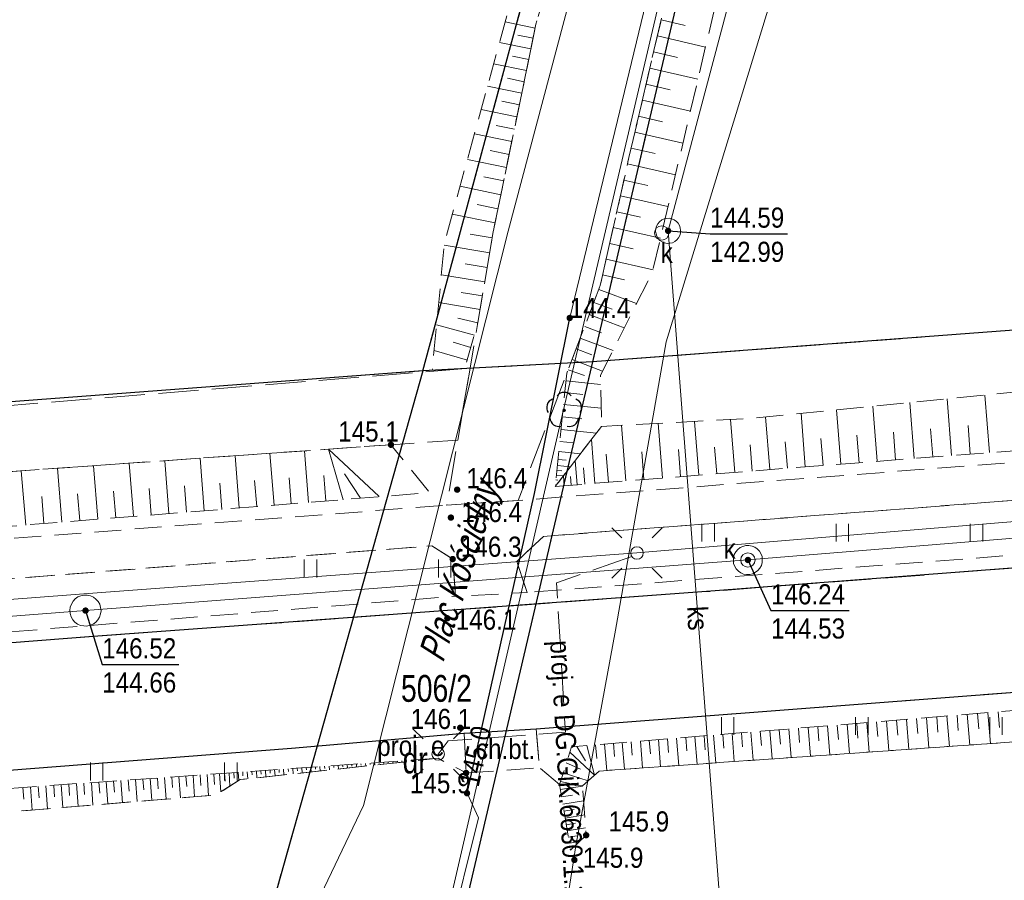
# Model space of a CAD drawing. Header units: metres. Extents: x 5548743 to 5556416, y 5707500 to 5714000.
# Tile 140 of 203: x 5554505 to 5554560, y 5710258 to 5710306. Entities that reach past the tile are written whole.
import ezdxf
from ezdxf.enums import TextEntityAlignment as Align

# ---------------------------------------------------------------- set-up
doc = ezdxf.new("R2010")
doc.units = ezdxf.units.M
doc.header["$MEASUREMENT"] = 0
for name, pattern in [('1.5_0.75', [2.25, 1.5, -0.75]), ('2.25_0.75', [3, 2.25, -0.75]), ('219-1000', [0])]:
    doc.linetypes.add(name, pattern=pattern)
doc.layers.get('0').update_dxf_attribs({"color": 2, "linetype": 'CONTINUOUS', "lineweight": 5})
for name, color, linetype in [('000 Inne (niezydentyfikowane)', 7, 'CONTINUOUS'), ('210-oznaczenie konturu użytku gruntowego', 7, 'CONTINUOUS'), ('211-numer działki ewidencyjnej', 7, 'CONTINUOUS'), ('217-kontur klasyfikacyjny', 7, 'CONTINUOUS'), ('218-kontur użytku gruntowego', 7, 'CONTINUOUS'), ('219-działka ewidencyjna', 7, 'CONTINUOUS'), ('994-Nazwa ulicy', 7, 'CONTINUOUS'), ('chodnik', 7, 'CONTINUOUS'), ('chodnik-Atr17', 7, 'CONTINUOUS'), ('drzewo liściaste', 7, 'CONTINUOUS'), ('jezdnia', 7, 'CONTINUOUS'), ('krawężnik', 7, 'CONTINUOUS'), ('latarnia', 7, 'CONTINUOUS'), ('latarnia - ob. projektowany', 7, 'CONTINUOUS'), ('latarnia - ob. projektowany-Atr17', 7, 'CONTINUOUS'), ('obudowa ochronna przewodu', 7, 'CONTINUOUS'), ('pikieta naturalna', 7, 'CONTINUOUS'), ('pikieta naturalna-Atr2', 7, 'CONTINUOUS'), ('przewód elektroenergetyczny podziemny', 7, 'CONTINUOUS'), ('przewód elektroenergetyczny podziemny - ob. projektowany', 7, 'CONTINUOUS'), ('przewód elektroenergetyczny podziemny - ob. projektowany-Atr1', 7, 'CONTINUOUS'), ('przewód kanalizacyjny', 7, 'CONTINUOUS'), ('przewód kanalizacyjny-Atr1', 7, 'CONTINUOUS'), ('przewód telekomunikacyjny podziemny', 7, 'CONTINUOUS'), ('przewód wodociągowy', 7, 'CONTINUOUS'), ('rzedna', 7, 'CONTINUOUS'), ('rzedna-Atr2', 7, 'CONTINUOUS'), ('rzedna-Atr3', 7, 'CONTINUOUS'), ('skarpa nieumocniona', 7, 'CONTINUOUS'), ('studnia kanalizacyjna', 7, 'CONTINUOUS'), ('słup przewodów napowietrznych', 7, 'CONTINUOUS'), ('trawnik', 7, 'CONTINUOUS'), ('właz do komory lub kanału - okrągły', 7, 'CONTINUOUS'), ('właz do komory lub kanału - okrągły-Atr17', 7, 'CONTINUOUS')]:
    doc.layers.add(name, color=color, linetype=linetype)
doc.styles.get("Standard").update_dxf_attribs({"font": 'Working1250', "width": 0.75})

# ---------------------------------------------------------------- blocks, each defined once
blk = doc.blocks.new('TU04')
at = {"color": 0, "linetype": 'Continuous', "lineweight": 13}
for p, q in [((0, 0), (0, 1)), ((0.7, 0), (0.7, 1))]:
    blk.add_line(p, q, dxfattribs=at)
blk = doc.blocks.new('PW01')
at = {"linetype": 'Continuous', "lineweight": 13}
h = blk.add_hatch(color=0, dxfattribs=at)
edge = h.paths.add_edge_path()
edge.add_arc((0, 0), 0.18, 0, 360)
blk = doc.blocks.new('OP021')
at = {"linetype": 'Continuous', "lineweight": 13}
h = blk.add_hatch(color=0, dxfattribs=at)
edge = h.paths.add_edge_path()
edge.add_arc((0, 0), 0.1, 0, 360)
at = {"color": 0, "linetype": 'Continuous', "lineweight": -3}
for centre, start, end in [((-0.476, 0.154), 110.388, 213.756), ((0, 0.5), 38.316, 141.684), ((0.476, 0.154), 326.244, 69.612), ((-0.294, -0.404), 182.272, 285.64), ((0.294, -0.404), 254.36, 357.728), ((0.294, -0.404), 254.36, 357.728)]:
    blk.add_arc(centre, 0.5, start, end, dxfattribs=at)
blk = doc.blocks.new('US15')
at = {"color": 0, "linetype": 'Continuous', "lineweight": 13}
blk.add_circle((0, 0), 0.35, dxfattribs=at)
blk = doc.blocks.new('SM01')
at = {"color": 0, "linetype": 'Continuous', "lineweight": 13}
for p, q in [((-0.848, 0.848), (-1.414, 1.414)), ((0.849, 0.848), (1.414, 1.414)), ((-0.848, -0.849), (-1.414, -1.414)), ((0.849, -0.849), (1.414, -1.414))]:
    blk.add_line(p, q, dxfattribs=at)
blk.add_circle((0, 0), 0.35, dxfattribs=at)
blk = doc.blocks.new('US22')
at = {"color": 0, "linetype": 'Continuous', "lineweight": 0}
blk.add_circle((0, 0), 0.4, dxfattribs=at)

msp = doc.modelspace()

# ---------------------------------------------------------------- linework, layer by layer
at = {"layer": '000 Inne (niezydentyfikowane)', "color": 252, "linetype": 'Continuous', "lineweight": 18, "flags": 128}
for points in [[(5554540.94, 5710306.19), (5554542.29, 5710305.87)], [(5554533.9, 5710305.73), (5554532.23, 5710306.08)], [(5554533.78, 5710305.16), (5554532.93, 5710305.33)], [(5554540.73, 5710305.29), (5554543.42, 5710304.66)], [(5554533.66, 5710304.57), (5554531.91, 5710304.93)], [(5554533.54, 5710303.97), (5554532.64, 5710304.16)], [(5554540.52, 5710304.39), (5554541.86, 5710304.08)], [(5554533.41, 5710303.36), (5554531.58, 5710303.73)], [(5554540.31, 5710303.49), (5554543, 5710302.87)], [(5554533.28, 5710302.73), (5554532.35, 5710302.92)], [(5554533.15, 5710302.09), (5554531.24, 5710302.48)], [(5554540.1, 5710302.6), (5554541.44, 5710302.28)], [(5554532.88, 5710300.77), (5554530.88, 5710301.18)], [(5554533.02, 5710301.44), (5554532.04, 5710301.64)], [(5554539.89, 5710301.7), (5554542.58, 5710301.08)], [(5554539.68, 5710300.81), (5554541.02, 5710300.49)], [(5554532.74, 5710300.08), (5554531.72, 5710300.29)], [(5554532.59, 5710299.38), (5554530.51, 5710299.81)], [(5554539.47, 5710299.91), (5554542.15, 5710299.29)], [(5554539.26, 5710299.02), (5554540.6, 5710298.71)], [(5554532.45, 5710298.66), (5554531.38, 5710298.88)], [(5554532.3, 5710297.93), (5554530.11, 5710298.38)], [(5554539.06, 5710298.13), (5554541.74, 5710297.53)], [(5554532.14, 5710297.18), (5554531.03, 5710297.41)], [(5554531.98, 5710296.41), (5554529.7, 5710296.88)], [(5554538.86, 5710297.23), (5554540.19, 5710296.93)], [(5554538.66, 5710296.34), (5554541.32, 5710295.75)], [(5554531.82, 5710295.63), (5554530.66, 5710295.87)], [(5554531.66, 5710294.83), (5554529.27, 5710295.32)], [(5554538.46, 5710295.45), (5554539.79, 5710295.16)], [(5554538.26, 5710294.57), (5554540.9, 5710293.98)], [(5554531.5, 5710294), (5554530.26, 5710294.21)], [(5554531.36, 5710293.16), (5554528.81, 5710293.59)], [(5554538.07, 5710293.69), (5554539.38, 5710293.39)], [(5554531.22, 5710292.34), (5554529.98, 5710292.55)], [(5554537.87, 5710292.81), (5554540.49, 5710292.22)], [(5554531.08, 5710291.54), (5554528.66, 5710291.94)], [(5554537.67, 5710291.93), (5554538.89, 5710291.66)], [(5554530.95, 5710290.75), (5554529.77, 5710290.95)], [(5554537.46, 5710291.12), (5554539.56, 5710290.32)], [(5554530.82, 5710289.99), (5554528.51, 5710290.38)], [(5554537.18, 5710290.39), (5554538.2, 5710290.01)], [(5554536.92, 5710289.71), (5554538.88, 5710288.96)], [(5554530.5, 5710288.55), (5554528.39, 5710289.14)], [(5554530.69, 5710289.24), (5554529.57, 5710289.5)], [(5554536.67, 5710289.04), (5554537.61, 5710288.68)], [(5554530.31, 5710287.87), (5554529.32, 5710288.16)], [(5554536.42, 5710288.4), (5554538.25, 5710287.71)], [(5554530.11, 5710287.17), (5554528.25, 5710287.7)], [(5554536.19, 5710287.79), (5554537.07, 5710287.45)], [(5554535.96, 5710287.19), (5554537.66, 5710286.54)], [(5554535.74, 5710286.62), (5554536.65, 5710286.3)], [(5554535.63, 5710286), (5554537.56, 5710285.8)], [(5554535.56, 5710285.36), (5554536.57, 5710285.25)], [(5554559.29, 5710281.99), (5554559.04, 5710285.21)], [(5554535.49, 5710284.69), (5554537.59, 5710284.48)], [(5554555.08, 5710281.67), (5554554.84, 5710284.79)], [(5554557.17, 5710281.83), (5554556.92, 5710285)], [(5554548.99, 5710281.19), (5554548.76, 5710284.19)], [(5554550.99, 5710281.35), (5554550.75, 5710284.39)], [(5554553.02, 5710281.51), (5554552.78, 5710284.59)], [(5554535.42, 5710284), (5554536.51, 5710283.89)], [(5554541.01, 5710280.57), (5554540.77, 5710283.63)], [(5554543.04, 5710280.73), (5554542.81, 5710283.74)], [(5554545.05, 5710280.88), (5554544.81, 5710283.84)], [(5554547.02, 5710281.04), (5554546.78, 5710283.99)], [(5554535.35, 5710283.28), (5554537.32, 5710283.08)], [(5554538.96, 5710280.41), (5554538.72, 5710283.52)], [(5554554.04, 5710281.59), (5554553.92, 5710283.14)], [(5554556.12, 5710281.75), (5554556, 5710283.32)], [(5554558.22, 5710281.91), (5554558.1, 5710283.51)], [(5554535.28, 5710282.61), (5554536.06, 5710282.53)], [(5554537.24, 5710280.27), (5554537.04, 5710282.73)], [(5554548, 5710281.12), (5554547.88, 5710282.6)], [(5554549.99, 5710281.27), (5554549.87, 5710282.78)], [(5554552, 5710281.43), (5554551.88, 5710282.96)], [(5554519.31, 5710279.05), (5554519.07, 5710281.95)], [(5554521.24, 5710279.21), (5554521.01, 5710282.09)], [(5554523.16, 5710279.36), (5554522.34, 5710282.18)], [(5554525.19, 5710279.53), (5554522.34, 5710282.18)], [(5554535.22, 5710282.06), (5554536.43, 5710281.93)], [(5554537.99, 5710280.33), (5554537.87, 5710281.9)], [(5554539.98, 5710280.49), (5554539.86, 5710282.03)], [(5554542.03, 5710280.65), (5554541.91, 5710282.17)], [(5554544.05, 5710280.81), (5554543.93, 5710282.3)], [(5554546.03, 5710280.96), (5554545.92, 5710282.43)], [(5554511.45, 5710278.43), (5554511.21, 5710281.4)], [(5554513.43, 5710278.58), (5554513.2, 5710281.54)], [(5554515.4, 5710278.74), (5554515.17, 5710281.68)], [(5554517.36, 5710278.9), (5554517.13, 5710281.82)], [(5554535.18, 5710281.61), (5554535.64, 5710281.57)], [(5554536.25, 5710280.2), (5554536.14, 5710281.55)], [(5554505.43, 5710277.94), (5554505.18, 5710280.98)], [(5554507.45, 5710278.11), (5554507.21, 5710281.12)], [(5554509.46, 5710278.27), (5554509.22, 5710281.26)], [(5554524.13, 5710279.44), (5554523.24, 5710280.81)], [(5554535.11, 5710281), (5554535.39, 5710280.97)], [(5554535.14, 5710281.27), (5554535.86, 5710281.19)], [(5554536.67, 5710280.23), (5554536.6, 5710281.14)], [(5554516.38, 5710278.82), (5554516.27, 5710280.28)], [(5554518.34, 5710278.98), (5554518.22, 5710280.43)], [(5554520.27, 5710279.13), (5554520.16, 5710280.58)], [(5554522.2, 5710279.29), (5554522.08, 5710280.72)], [(5554535.06, 5710280.47), (5554535.17, 5710280.46)], [(5554535.09, 5710280.73), (5554535.48, 5710280.69)], [(5554535.52, 5710280.14), (5554535.48, 5710280.69)], [(5554535.91, 5710280.17), (5554535.87, 5710280.66)], [(5554510.46, 5710278.35), (5554510.34, 5710279.84)], [(5554512.44, 5710278.51), (5554512.33, 5710279.99)], [(5554514.42, 5710278.66), (5554514.3, 5710280.14)], [(5554535.03, 5710280.2), (5554535.09, 5710280.19)], [(5554506.44, 5710278.02), (5554506.32, 5710279.54)], [(5554508.45, 5710278.19), (5554508.33, 5710279.69)], [(5554554.65, 5710267.08), (5554554.79, 5710265.4)], [(5554555.21, 5710267.13), (5554555.28, 5710266.29)], [(5554555.77, 5710267.17), (5554555.91, 5710265.48)], [(5554556.34, 5710267.22), (5554556.41, 5710266.37)], [(5554556.91, 5710267.27), (5554557.05, 5710265.56)], [(5554557.48, 5710267.31), (5554557.55, 5710266.46)], [(5554558.05, 5710267.36), (5554558.19, 5710265.64)], [(5554558.63, 5710267.41), (5554558.7, 5710266.54)], [(5554559.2, 5710267.45), (5554559.34, 5710265.72)], [(5554559.78, 5710267.5), (5554559.85, 5710266.63)], [(5554547.54, 5710266.5), (5554547.61, 5710265.7)], [(5554548.08, 5710266.54), (5554548.21, 5710264.94)], [(5554548.61, 5710266.59), (5554548.68, 5710265.78)], [(5554549.15, 5710266.63), (5554549.28, 5710265.02)], [(5554549.69, 5710266.68), (5554549.76, 5710265.87)], [(5554550.24, 5710266.72), (5554550.37, 5710265.09)], [(5554550.78, 5710266.76), (5554550.85, 5710265.95)], [(5554551.33, 5710266.81), (5554551.46, 5710265.17)], [(5554551.88, 5710266.85), (5554551.94, 5710266.03)], [(5554552.43, 5710266.9), (5554552.56, 5710265.25)], [(5554552.98, 5710266.94), (5554553.05, 5710266.12)], [(5554553.53, 5710266.99), (5554553.67, 5710265.33)], [(5554554.09, 5710267.03), (5554554.16, 5710266.2)], [(5554540.79, 5710265.95), (5554540.91, 5710264.43)], [(5554541.29, 5710265.99), (5554541.36, 5710265.23)], [(5554541.8, 5710266.03), (5554541.93, 5710264.5)], [(5554542.32, 5710266.07), (5554542.38, 5710265.31)], [(5554542.83, 5710266.11), (5554542.96, 5710264.57)], [(5554543.35, 5710266.16), (5554543.41, 5710265.38)], [(5554543.86, 5710266.2), (5554543.99, 5710264.65)], [(5554544.38, 5710266.24), (5554544.45, 5710265.46)], [(5554544.91, 5710266.28), (5554545.03, 5710264.72)], [(5554545.43, 5710266.33), (5554545.49, 5710265.54)], [(5554545.95, 5710266.37), (5554546.08, 5710264.79)], [(5554546.48, 5710266.41), (5554546.55, 5710265.62)], [(5554547.01, 5710266.46), (5554547.14, 5710264.87)], [(5554536.22, 5710265.57), (5554536.71, 5710264.76)], [(5554536.78, 5710265.62), (5554537.21, 5710263.95)], [(5554537.28, 5710265.66), (5554537.35, 5710264.89)], [(5554537.78, 5710265.7), (5554537.9, 5710264.22)], [(5554538.27, 5710265.74), (5554538.34, 5710265)], [(5554538.77, 5710265.78), (5554538.9, 5710264.29)], [(5554539.27, 5710265.82), (5554539.33, 5710265.07)], [(5554539.78, 5710265.86), (5554539.9, 5710264.36)], [(5554540.28, 5710265.91), (5554540.34, 5710265.15)], [(5554527.72, 5710264.85), (5554527.72, 5710264.83)], [(5554527.97, 5710264.87), (5554527.97, 5710264.85)], [(5554535.83, 5710265.24), (5554537.21, 5710263.95)], [(5554519.84, 5710264.3), (5554519.86, 5710263.97)], [(5554520.1, 5710264.31), (5554520.11, 5710264.16)], [(5554520.35, 5710264.33), (5554520.37, 5710264.03)], [(5554520.6, 5710264.35), (5554520.61, 5710264.2)], [(5554520.86, 5710264.37), (5554520.88, 5710264.08)], [(5554521.11, 5710264.38), (5554521.12, 5710264.25)], [(5554521.37, 5710264.4), (5554521.38, 5710264.14)], [(5554521.62, 5710264.42), (5554521.63, 5710264.29)], [(5554521.87, 5710264.44), (5554521.89, 5710264.19)], [(5554522.13, 5710264.46), (5554522.14, 5710264.34)], [(5554522.38, 5710264.47), (5554522.4, 5710264.25)], [(5554522.64, 5710264.49), (5554522.64, 5710264.38)], [(5554522.89, 5710264.51), (5554522.91, 5710264.3)], [(5554523.14, 5710264.53), (5554523.15, 5710264.43)], [(5554523.4, 5710264.54), (5554523.41, 5710264.36)], [(5554523.65, 5710264.56), (5554523.66, 5710264.47)], [(5554523.91, 5710264.58), (5554523.92, 5710264.41)], [(5554524.16, 5710264.6), (5554524.17, 5710264.52)], [(5554524.41, 5710264.62), (5554524.43, 5710264.46)], [(5554524.67, 5710264.63), (5554524.67, 5710264.56)], [(5554524.92, 5710264.65), (5554524.93, 5710264.52)], [(5554525.18, 5710264.67), (5554525.18, 5710264.61)], [(5554525.43, 5710264.69), (5554525.44, 5710264.57)], [(5554525.68, 5710264.7), (5554525.69, 5710264.65)], [(5554525.94, 5710264.72), (5554525.95, 5710264.63)], [(5554526.19, 5710264.74), (5554526.2, 5710264.7)], [(5554526.45, 5710264.76), (5554526.45, 5710264.68)], [(5554526.7, 5710264.78), (5554526.7, 5710264.74)], [(5554526.96, 5710264.79), (5554526.96, 5710264.74)], [(5554527.21, 5710264.81), (5554527.21, 5710264.79)], [(5554527.46, 5710264.83), (5554527.47, 5710264.79)], [(5554535.64, 5710264.64), (5554536.43, 5710264.3)], [(5554511.98, 5710263.74), (5554512.02, 5710263.13)], [(5554512.38, 5710263.77), (5554512.47, 5710262.56)], [(5554512.79, 5710263.8), (5554512.83, 5710263.19)], [(5554513.19, 5710263.83), (5554513.27, 5710262.62)], [(5554513.59, 5710263.86), (5554513.63, 5710263.26)], [(5554513.99, 5710263.89), (5554514.07, 5710262.69)], [(5554514.38, 5710263.91), (5554514.43, 5710263.32)], [(5554514.78, 5710263.94), (5554514.86, 5710262.75)], [(5554515.17, 5710263.97), (5554515.21, 5710263.38)], [(5554515.56, 5710264), (5554515.64, 5710262.82)], [(5554515.94, 5710264.02), (5554515.98, 5710263.43)], [(5554516.26, 5710264.04), (5554516.33, 5710263.03)], [(5554516.54, 5710264.06), (5554516.57, 5710263.63)], [(5554516.79, 5710264.08), (5554516.84, 5710263.35)], [(5554517.05, 5710264.1), (5554517.07, 5710263.8)], [(5554517.3, 5710264.12), (5554517.33, 5710263.66)], [(5554517.56, 5710264.14), (5554517.57, 5710263.93)], [(5554517.81, 5710264.15), (5554517.84, 5710263.76)], [(5554518.06, 5710264.17), (5554518.08, 5710263.98)], [(5554518.32, 5710264.19), (5554518.34, 5710263.81)], [(5554518.57, 5710264.21), (5554518.58, 5710264.02)], [(5554518.83, 5710264.22), (5554518.85, 5710263.87)], [(5554519.08, 5710264.24), (5554519.09, 5710264.07)], [(5554519.33, 5710264.26), (5554519.36, 5710263.92)], [(5554519.59, 5710264.28), (5554519.6, 5710264.11)], [(5554535.47, 5710264.09), (5554536.87, 5710263.64)], [(5554505.27, 5710263.27), (5554505.32, 5710262.62)], [(5554505.7, 5710263.3), (5554505.79, 5710262.01)], [(5554506.13, 5710263.33), (5554506.18, 5710262.69)], [(5554506.56, 5710263.36), (5554506.65, 5710262.08)], [(5554506.99, 5710263.39), (5554507.03, 5710262.75)], [(5554507.41, 5710263.42), (5554507.5, 5710262.15)], [(5554507.84, 5710263.45), (5554507.88, 5710262.82)], [(5554508.26, 5710263.48), (5554508.35, 5710262.22)], [(5554508.68, 5710263.51), (5554508.72, 5710262.88)], [(5554509.1, 5710263.54), (5554509.18, 5710262.29)], [(5554509.51, 5710263.57), (5554509.56, 5710262.95)], [(5554509.93, 5710263.6), (5554510.02, 5710262.35)], [(5554510.34, 5710263.63), (5554510.38, 5710263.01)], [(5554510.75, 5710263.66), (5554510.84, 5710262.42)], [(5554511.16, 5710263.69), (5554511.21, 5710263.07)], [(5554511.57, 5710263.72), (5554511.66, 5710262.49)], [(5554535.3, 5710263.16), (5554536.55, 5710263.34)], [(5554535.31, 5710263.6), (5554535.93, 5710263.47)], [(5554535.37, 5710262.74), (5554535.98, 5710262.84)], [(5554535.44, 5710262.34), (5554536.61, 5710262.53)], [(5554535.51, 5710261.94), (5554536.07, 5710262.04)], [(5554535.57, 5710261.56), (5554536.67, 5710261.74)], [(5554535.63, 5710261.19), (5554536.16, 5710261.28)], [(5554535.69, 5710260.84), (5554536.72, 5710261.01)], [(5554535.75, 5710260.49), (5554536.25, 5710260.57)], [(5554535.81, 5710260.15), (5554536.38, 5710260.25)], [(5554535.86, 5710259.82), (5554535.9, 5710259.82)]]:
    msp.add_lwpolyline(points, dxfattribs=at)
at = {"layer": '217-kontur klasyfikacyjny', "color": 3, "linetype": '1.5_0.75', "lineweight": 18, "flags": 128}
for points in [[(5554552.39, 5710352.3), (5554537.11, 5710287.07)], [(5554527.63, 5710286.57), (5554541.97, 5710339.67)], [(5554537.11, 5710287.07), (5554695.51, 5710298.97)], [(5554449.63, 5710280.7), (5554527.63, 5710286.57)]]:
    msp.add_lwpolyline(points, dxfattribs=at)
at = {"layer": '218-kontur użytku gruntowego', "color": 70, "linetype": '1.5_0.75', "lineweight": 18, "flags": 128}
for points in [[(5554552.39, 5710352.3), (5554537.11, 5710287.07)], [(5554537.11, 5710287.07), (5554552.39, 5710352.3)], [(5554541.97, 5710339.67), (5554527.63, 5710286.57)], [(5554527.63, 5710286.57), (5554541.97, 5710339.67)], [(5554537.11, 5710287.07), (5554695.51, 5710298.97)], [(5554695.51, 5710298.97), (5554537.11, 5710287.07)], [(5554527.63, 5710286.57), (5554537.11, 5710287.07)], [(5554537.11, 5710287.07), (5554527.63, 5710286.57)], [(5554536.09, 5710282.71), (5554537.11, 5710287.07)], [(5554537.11, 5710287.07), (5554536.09, 5710282.71)], [(5554449.63, 5710280.7), (5554527.63, 5710286.57)], [(5554527.63, 5710286.57), (5554449.63, 5710280.7)], [(5554527.63, 5710286.57), (5554517.63, 5710251.1)], [(5554517.63, 5710251.1), (5554527.63, 5710286.57)], [(5554529.64, 5710255.14), (5554536.09, 5710282.71)], [(5554536.09, 5710282.71), (5554529.64, 5710255.14)]]:
    msp.add_lwpolyline(points, dxfattribs=at)
at = {"layer": '219-działka ewidencyjna', "color": 94, "linetype": '219-1000', "lineweight": 30, "flags": 128}
for points in [[(5554552.39, 5710352.3), (5554537.11, 5710287.07)], [(5554527.63, 5710286.57), (5554541.97, 5710339.67)], [(5554695.51, 5710298.97), (5554537.11, 5710287.07)], [(5554537.11, 5710287.07), (5554527.63, 5710286.57)], [(5554537.11, 5710287.07), (5554529.64, 5710255.14)], [(5554527.63, 5710286.57), (5554449.63, 5710280.7)], [(5554527.63, 5710286.57), (5554517.63, 5710251.1)]]:
    msp.add_lwpolyline(points, dxfattribs=at)
at = {"layer": 'chodnik', "color": 252, "linetype": '1.5_0.75', "lineweight": 18, "flags": 128}
for points in [[(5554364.11, 5710430.92), (5554363.89, 5710430.87), (5554363.67, 5710430.82), (5554363.46, 5710430.75), (5554363.25, 5710430.68), (5554363.04, 5710430.58), (5554362.84, 5710430.49), (5554362.64, 5710430.37), (5554362.46, 5710430.26), (5554362.27, 5710430.12), (5554361.31, 5710429.48), (5554360.54, 5710428.9), (5554359.75, 5710428.05), (5554358.74, 5710426.66), (5554352.05, 5710411.17), (5554339.54, 5710382.11), (5554326.59, 5710351.06), (5554311.34, 5710314.54), (5554304.07, 5710297.57), (5554302.49, 5710293.51), (5554300.31, 5710285.92), (5554299.66, 5710281.4), (5554299.54, 5710273.15), (5554300.06, 5710273.27), (5554300.66, 5710273.33), (5554305.28, 5710267.38), (5554308.56, 5710264.71), (5554315.57, 5710261.76), (5554315.6, 5710260.56), (5554319.59, 5710260.92), (5554319.39, 5710262.78), (5554320.23, 5710263.89), (5554343.83, 5710265.74), (5554370.89, 5710267.84), (5554378.22, 5710268.05), (5554414.15, 5710268.23), (5554420.26, 5710268.42), (5554467.76, 5710272.06), (5554528.12, 5710276.78), (5554529.29, 5710276.04), (5554529.45, 5710273.96), (5554533.45, 5710274.17), (5554532.87, 5710275.9), (5554534.37, 5710277.31), (5554567.84, 5710279.87), (5554624.61, 5710284.23), (5554665.49, 5710287.36), (5554722.3, 5710291.93), (5554721.99, 5710294.06), (5554692.86, 5710291.62), (5554652.68, 5710288.66), (5554603.96, 5710284.82), (5554555.37, 5710281.04), (5554532.95, 5710279.32), (5554528.95, 5710279.05), (5554490.76, 5710276.14), (5554445.64, 5710272.63), (5554420.03, 5710270.57), (5554405.25, 5710270.1), (5554377.56, 5710270.36), (5554361.34, 5710269.19), (5554333.35, 5710266.59), (5554319.69, 5710265.79), (5554314.93, 5710265.73), (5554311.9, 5710266.23), (5554310.06, 5710266.91), (5554307.75, 5710268.85), (5554305.92, 5710270.67), (5554303.43, 5710273.82), (5554302.27, 5710275.92), (5554301.71, 5710277.33), (5554301.66, 5710279.69), (5554301.76, 5710282.88), (5554302.3, 5710284.46), (5554303.14, 5710288.66), (5554304.04, 5710292.05), (5554305.52, 5710295.46), (5554308.47, 5710302.74), (5554313.84, 5710314.76), (5554318.06, 5710324.52), (5554324.12, 5710337.82), (5554330.55, 5710352.92), (5554344.43, 5710385.68), (5554343.76, 5710385.4), (5554358.3, 5710418.07)], [(5554529.94, 5710266.3), (5554530.04, 5710264.08), (5554534.14, 5710264.37), (5554533.96, 5710266.54)]]:
    msp.add_lwpolyline(points, close=True, dxfattribs=at)
at = {"layer": 'jezdnia', "color": 252, "linetype": '2.25_0.75', "lineweight": 18, "flags": 128}
for points in [[(5554551.3, 5710418.13), (5554549.98, 5710420.22), (5554548.84, 5710422.52), (5554547.82, 5710425.26), (5554542.83, 5710440.47), (5554539.3, 5710451.3), (5554538.98, 5710452.88), (5554538.81, 5710454.33), (5554538.78, 5710455.82), (5554538.83, 5710457.11), (5554539.02, 5710458.29), (5554539.34, 5710459.33), (5554539.66, 5710460.14), (5554541.17, 5710462.9), (5554552.76, 5710479.69), (5554556.79, 5710485.31), (5554558.14, 5710486.87), (5554558.97, 5710487.29), (5554559.37, 5710487.15), (5554565.63, 5710494.72), (5554565.86, 5710495.64), (5554566.47, 5710496.99), (5554567.87, 5710498.31), (5554569.79, 5710499.44), (5554572.85, 5710500.21), (5554575.38, 5710500.73), (5554574.25, 5710505.45), (5554573.34, 5710505.71), (5554570.77, 5710523.5), (5554568.76, 5710534.51), (5554564.19, 5710535.17), (5554565.49, 5710527.79), (5554566.47, 5710521.33), (5554567.26, 5710517.18), (5554567.37, 5710514.62), (5554566.9, 5710511.15), (5554565.93, 5710508.46), (5554564.07, 5710505.16), (5554560.68, 5710499.75), (5554556.37, 5710493.43), (5554541.56, 5710472.31), (5554535.76, 5710463.83), (5554534.96, 5710461.83), (5554534.22, 5710459.49), (5554533.73, 5710456.95), (5554533.79, 5710454.43), (5554534.1, 5710451.79), (5554537.56, 5710440.95), (5554544.82, 5710418.32), (5554547.7, 5710407.21), (5554548.86, 5710400.12), (5554549.03, 5710396.04), (5554549.91, 5710384.1), (5554549.27, 5710364.04), (5554548.47, 5710362.53), (5554546.66, 5710357.04), (5554545.52, 5710347.27), (5554542.56, 5710337.71), (5554542.69, 5710336.23), (5554533.94, 5710305.94), (5554531.54, 5710294.25), (5554530.7, 5710289.26), (5554530.26, 5710286.71), (5554529.57, 5710282.69), (5554528.95, 5710279.05), (5554532.95, 5710279.32), (5554535.67, 5710286.43), (5554537.54, 5710291.34), (5554539.14, 5710298.49), (5554547.63, 5710334.83), (5554552.61, 5710352.25), (5554552.39, 5710352.3), (5554553.82, 5710353.87), (5554554.69, 5710354.84), (5554555.09, 5710360.54), (5554555.26, 5710365.27), (5554555.16, 5710369.61), (5554554.61, 5710373.21), (5554554.51, 5710375.14), (5554553.36, 5710389.04), (5554553.08, 5710390.19), (5554555.58, 5710397.68), (5554555.95, 5710398.1), (5554556.41, 5710398.2), (5554557.28, 5710397.88), (5554557.96, 5710398.35), (5554560.1, 5710406.11), (5554560.9, 5710407.26), (5554556.85, 5710411.07), (5554555.48, 5710412.59), (5554553.88, 5710414.46), (5554552.49, 5710416.32)], [(5554286.87, 5710246.53), (5554310.62, 5710249.39), (5554313.02, 5710249.64), (5554356.51, 5710253.11), (5554398.75, 5710256.18), (5554458.33, 5710260.65), (5554520.28, 5710265.46), (5554529.94, 5710266.3), (5554533.96, 5710266.54), (5554642.18, 5710274.85), (5554752.55, 5710283.55), (5554757.3, 5710284.09), (5554764.62, 5710284.87), (5554772.72, 5710286.02), (5554780.26, 5710287.1), (5554788.19, 5710288.57), (5554794.39, 5710289.76), (5554801.87, 5710291.51), (5554817.73, 5710295.59), (5554822.95, 5710297.38), (5554830.44, 5710299.81), (5554836.13, 5710302.09), (5554844.96, 5710305.26), (5554850.94, 5710307.74), (5554855.73, 5710309.77), (5554864.28, 5710313.78), (5554868.44, 5710315.93), (5554879.13, 5710321.64), (5554893.08, 5710329.84), (5554900.82, 5710334.86), (5554905.94, 5710338.07), (5554932.96, 5710356.3), (5554953.33, 5710370.25), (5554955.04, 5710371.15), (5554957.52, 5710371.74), (5554960.56, 5710371.56), (5554961.95, 5710371.05), (5554963.17, 5710370.34), (5554955.43, 5710383.54), (5554954.57, 5710381.37), (5554953.36, 5710379.34), (5554941.62, 5710370.79), (5554913.34, 5710351.2), (5554889.37, 5710335.59), (5554879.09, 5710329.48), (5554867.79, 5710323.34), (5554856.7, 5710317.87), (5554851.12, 5710315.25), (5554837.39, 5710309.59), (5554822.28, 5710304.4), (5554810.81, 5710300.94), (5554791, 5710295.98), (5554781.3, 5710294.19), (5554760.54, 5710291.41), (5554749.22, 5710290.2), (5554712.72, 5710287.45), (5554626.12, 5710280.54), (5554543.48, 5710274.22), (5554509.19, 5710271.71), (5554421.1, 5710264.86), (5554411.37, 5710264.31), (5554375.97, 5710264.45), (5554315.99, 5710259.97), (5554313.02, 5710260), (5554310.28, 5710260.32), (5554282.8, 5710253.32), (5554276.46, 5710251.4), (5554271.61, 5710250.29), (5554270.32, 5710250.46), (5554268.79, 5710251.53), (5554265.84, 5710257.11), (5554264.79, 5710258.71), (5554260.9, 5710256.6), (5554262.31, 5710254.76), (5554263.87, 5710250.46), (5554263.57, 5710248.09), (5554247.08, 5710242.71), (5554236.32, 5710238.19), (5554229.58, 5710234.81), (5554222.95, 5710231.33), (5554214.84, 5710226.35), (5554205.93, 5710220.52), (5554199.06, 5710215.52), (5554197.52, 5710215.94), (5554193.99, 5710212.54), (5554193.95, 5710211.46), (5554191.56, 5710209.53), (5554185.2, 5710203.91), (5554175.02, 5710194.7), (5554165.59, 5710185.7), (5554154.52, 5710175.6), (5554158.99, 5710171.37), (5554168.86, 5710181), (5554177.03, 5710188.43), (5554184.81, 5710195.02), (5554194.51, 5710202.86), (5554207.91, 5710213.24), (5554217.1, 5710219.5), (5554229.56, 5710226.79), (5554239.49, 5710231.76), (5554249.85, 5710236.13), (5554257.27, 5710238.67), (5554263.03, 5710240.46), (5554271.4, 5710242.87), (5554277.72, 5710244.36), (5554283.77, 5710245.89)], [(5554362.82, 5710280.57), (5554362.86, 5710279.95), (5554363.06, 5710274.96), (5554397.48, 5710276.24), (5554412.73, 5710273.81), (5554428.16, 5710274.58), (5554456.25, 5710276.86), (5554473.8, 5710278.77), (5554525.84, 5710282.43), (5554529.57, 5710282.69), (5554530.26, 5710286.71), (5554474.33, 5710282.19), (5554456.03, 5710280.9), (5554428.41, 5710278.51), (5554413.03, 5710277.95), (5554403.46, 5710283.54), (5554399.61, 5710281.88), (5554396.81, 5710280.95), (5554393.82, 5710280.61), (5554391.76, 5710280.92), (5554390.84, 5710281.26), (5554389.9, 5710281.58), (5554385.26, 5710283.82)]]:
    msp.add_lwpolyline(points, close=True, dxfattribs=at)
at = {"layer": 'krawężnik', "color": 252, "linetype": 'Continuous', "lineweight": 25, "flags": 128}
for points in [[(5554626.12, 5710280.54), (5554543.48, 5710274.22), (5554509.19, 5710271.71), (5554421.1, 5710264.86), (5554411.37, 5710264.31), (5554375.97, 5710264.45), (5554315.99, 5710259.97), (5554313.02, 5710260), (5554310.28, 5710260.32), (5554308.01, 5710261.18), (5554306.18, 5710262.37)], [(5554311.39, 5710174.17), (5554310.27, 5710178.98), (5554308.84, 5710189.67), (5554306.37, 5710209), (5554304.04, 5710231.96), (5554303.66, 5710235.88), (5554303.31, 5710240.6), (5554303.45, 5710242.58), (5554303.99, 5710244.55), (5554305, 5710246.1), (5554306.84, 5710247.72), (5554308.54, 5710248.72), (5554310.62, 5710249.39), (5554313.02, 5710249.64), (5554356.51, 5710253.11), (5554398.75, 5710256.18), (5554458.33, 5710260.65), (5554520.28, 5710265.46), (5554529.94, 5710266.3), (5554533.96, 5710266.54), (5554642.18, 5710274.85)]]:
    msp.add_lwpolyline(points, dxfattribs=at)
at = {"layer": 'obudowa ochronna przewodu', "color": 252, "linetype": 'Continuous', "lineweight": 25, "flags": 128}
msp.add_lwpolyline([(5554530.09, 5710262.95), (5554533.86, 5710279.71), (5554535.83, 5710289.52)], dxfattribs=at)
at = {"layer": 'przewód elektroenergetyczny podziemny', "color": 1, "linetype": 'Continuous', "lineweight": 18, "flags": 128}
for points in [[(5554532.31, 5710173.8), (5554536.8, 5710175.4), (5554531.75, 5710199.63), (5554526.19, 5710224.97), (5554526.96, 5710240.62), (5554529.31, 5710251.05), (5554529.08, 5710254.91), (5554530.73, 5710261.58), (5554530.09, 5710262.95), (5554533.86, 5710279.71), (5554535.83, 5710289.52), (5554547.13, 5710336.31), (5554547.99, 5710336.82), (5554551.82, 5710352.62), (5554552.96, 5710353.83), (5554554.21, 5710357.38)], [(5554313.35, 5710262.26), (5554334.35, 5710263.88), (5554361.81, 5710265.93), (5554376.32, 5710266.97), (5554389.82, 5710266.91), (5554420.01, 5710267.41), (5554449.48, 5710269.64), (5554480.02, 5710271.91), (5554509.66, 5710274.17), (5554539.59, 5710276.38), (5554569.47, 5710278.87), (5554599.19, 5710281.19), (5554629.39, 5710283.42), (5554659.21, 5710285.82), (5554689.14, 5710288.14), (5554718.89, 5710290.33), (5554748.45, 5710292.77), (5554772.45, 5710295.52), (5554796.03, 5710299.68), (5554819.72, 5710306.31), (5554842.09, 5710314.29), (5554864.19, 5710324.28), (5554884.67, 5710335.95), (5554909.56, 5710351.99)]]:
    msp.add_lwpolyline(points, dxfattribs=at)
at = {"layer": 'przewód elektroenergetyczny podziemny - ob. projektowany', "color": 1, "linetype": '2.25_0.75', "lineweight": 18, "flags": 128}
msp.add_lwpolyline([(5554528.48, 5710265.14), (5554529.04, 5710265.88), (5554535.59, 5710266.37), (5554535.1, 5710274.71), (5554539.49, 5710276.25)], dxfattribs=at)
at = {"layer": 'przewód kanalizacyjny', "color": 34, "linetype": 'Continuous', "lineweight": 18, "flags": 128}
for points in [[(5554559.91, 5710072.36), (5554546.91, 5710131.1), (5554535.32, 5710190.24), (5554544.93, 5710247.75), (5554541.33, 5710294.39), (5554552.25, 5710335.5), (5554559.16, 5710344.53)], [(5554718.2, 5710289.67), (5554681.79, 5710286.49), (5554625.45, 5710282.11), (5554578.51, 5710278.66), (5554545.79, 5710275.99), (5554508.77, 5710273.16), (5554457.53, 5710269.19), (5554406.52, 5710265.82)]]:
    msp.add_lwpolyline(points, dxfattribs=at)
at = {"layer": 'przewód telekomunikacyjny podziemny', "color": 30, "linetype": 'Continuous', "lineweight": 18, "flags": 128}
for points in [[(5554520.13, 5710253.53), (5554524.3, 5710262.27), (5554532.39, 5710294.37), (5554536.3, 5710309.12), (5554545.37, 5710340), (5554546.93, 5710348.09), (5554549.05, 5710366.44), (5554549.89, 5710385.09), (5554549.48, 5710399.33), (5554545.52, 5710418.85), (5554531.76, 5710444.54)], [(5554566.61, 5710067.53), (5554561.87, 5710093.04), (5554554.63, 5710127.92), (5554544.89, 5710173.31), (5554537.68, 5710201.7), (5554534.54, 5710216.57), (5554533.04, 5710229.25), (5554533.65, 5710241.14), (5554534.14, 5710247.02), (5554536.17, 5710260.01), (5554538.38, 5710272.07), (5554541.23, 5710288.18), (5554546.9, 5710306.73), (5554554.4, 5710329.9), (5554557.02, 5710331.02), (5554562.24, 5710329.69), (5554591.94, 5710322.65), (5554613.08, 5710317.82), (5554623.5, 5710345.76), (5554623.82, 5710347.42), (5554628.55, 5710362.31), (5554633.22, 5710365.21)]]:
    msp.add_lwpolyline(points, dxfattribs=at)
at = {"layer": 'przewód wodociągowy', "color": 5, "linetype": 'Continuous', "lineweight": 18, "flags": 128}
msp.add_lwpolyline([(5554550.18, 5710347.08), (5554535.21, 5710283.19), (5554526.95, 5710247.4), (5554526.75, 5710246.43), (5554519.94, 5710242.49), (5554512.58, 5710235.95), (5554493.91, 5710225.58), (5554464.84, 5710212.27), (5554429.85, 5710195.03), (5554401.76, 5710180.33), (5554384.52, 5710170.44), (5554334.44, 5710146.5), (5554322.39, 5710141.62), (5554317.05, 5710139.61), (5554297.44, 5710134.48), (5554283.85, 5710100.75)], dxfattribs=at)
at = {"layer": 'rzedna-Atr2', "color": 252, "flags": 128}
for points in [[(5554541.33, 5710294.39), (5554543.68, 5710294.22), (5554548.011, 5710294.22)], [(5554545.79, 5710275.99), (5554547.08, 5710273.16), (5554551.458, 5710273.16)], [(5554508.77, 5710273.16), (5554509.7, 5710270.14), (5554513.983, 5710270.14)]]:
    msp.add_lwpolyline(points, dxfattribs=at)
at = {"layer": 'skarpa nieumocniona', "color": 252, "linetype": '1.5_0.75', "lineweight": 18, "flags": 128}
for points in [[(5554540.3, 5710336.89), (5554533.8, 5710311.8), (5554528.82, 5710293.67), (5554528.15, 5710286.61), (5554529.97, 5710286.69), (5554530.7, 5710289.26), (5554531.54, 5710294.25), (5554533.94, 5710305.94), (5554542.69, 5710336.23)], [(5554540.3, 5710336.89), (5554533.8, 5710311.8), (5554528.82, 5710293.67), (5554528.15, 5710286.61), (5554529.97, 5710286.69), (5554530.7, 5710289.26), (5554531.54, 5710294.25), (5554533.94, 5710305.94), (5554542.69, 5710336.23)], [(5554547.06, 5710332.37), (5554539.14, 5710298.49), (5554537.54, 5710291.34), (5554535.67, 5710286.43), (5554535.02, 5710280.1), (5554537.61, 5710283.46), (5554537.55, 5710286.32), (5554540.46, 5710292.1), (5554544.86, 5710310.77), (5554550.74, 5710331.4)], [(5554547.06, 5710332.37), (5554539.14, 5710298.49), (5554537.54, 5710291.34), (5554535.67, 5710286.43), (5554535.02, 5710280.1), (5554537.61, 5710283.46), (5554537.55, 5710286.32), (5554540.46, 5710292.1), (5554544.86, 5710310.77), (5554550.74, 5710331.4)], [(5554535.02, 5710280.1), (5554551.76, 5710281.41), (5554603.74, 5710285.42), (5554648.56, 5710288.91), (5554684.56, 5710291.6), (5554722.26, 5710294.7), (5554722.18, 5710296.04), (5554720.53, 5710297.19), (5554703.54, 5710296.9), (5554688.16, 5710294.59), (5554632.87, 5710290.75), (5554568.07, 5710286.11), (5554545.73, 5710283.89), (5554537.61, 5710283.46)], [(5554535.02, 5710280.1), (5554551.76, 5710281.41), (5554603.74, 5710285.42), (5554648.56, 5710288.91), (5554684.56, 5710291.6), (5554722.26, 5710294.7), (5554722.18, 5710296.04), (5554720.53, 5710297.19), (5554703.54, 5710296.9), (5554688.16, 5710294.59), (5554632.87, 5710290.75), (5554568.07, 5710286.11), (5554545.73, 5710283.89), (5554537.61, 5710283.46)], [(5554525.84, 5710282.43), (5554473.8, 5710278.77), (5554456.25, 5710276.86), (5554428.16, 5710274.58), (5554412.73, 5710273.81), (5554405.95, 5710273.17), (5554376.66, 5710273.64), (5554360.54, 5710272.8), (5554332.75, 5710269.88), (5554316.2, 5710268.78), (5554313.03, 5710267.94), (5554310.02, 5710269.73), (5554305.56, 5710274.78), (5554303.53, 5710279.74), (5554303.6, 5710283.17), (5554304.11, 5710287.63), (5554304.75, 5710291.31), (5554305.87, 5710294.64), (5554305.52, 5710295.46), (5554304.04, 5710292.05), (5554303.14, 5710288.66), (5554302.38, 5710282.2), (5554302.61, 5710278.38), (5554303.2, 5710275.76), (5554304.83, 5710272.99), (5554309.1, 5710268.35), (5554312.87, 5710266.31), (5554314.78, 5710266.06), (5554334.6, 5710267.72), (5554374.23, 5710270.72), (5554405.62, 5710270.77), (5554420.14, 5710271.19), (5554448.36, 5710273.37), (5554479.88, 5710275.9), (5554528, 5710279.75)], [(5554525.84, 5710282.43), (5554473.8, 5710278.77), (5554456.25, 5710276.86), (5554428.16, 5710274.58), (5554412.73, 5710273.81), (5554405.95, 5710273.17), (5554376.66, 5710273.64), (5554360.54, 5710272.8), (5554332.75, 5710269.88), (5554316.2, 5710268.78), (5554313.03, 5710267.94), (5554310.02, 5710269.73), (5554305.56, 5710274.78), (5554303.53, 5710279.74), (5554303.6, 5710283.17), (5554304.11, 5710287.63), (5554304.75, 5710291.31), (5554305.87, 5710294.64), (5554305.52, 5710295.46), (5554304.04, 5710292.05), (5554303.14, 5710288.66), (5554302.38, 5710282.2), (5554302.61, 5710278.38), (5554303.2, 5710275.76), (5554304.83, 5710272.99), (5554309.1, 5710268.35), (5554312.87, 5710266.31), (5554314.78, 5710266.06), (5554334.6, 5710267.72), (5554374.23, 5710270.72), (5554405.62, 5710270.77), (5554420.14, 5710271.19), (5554448.36, 5710273.37), (5554479.88, 5710275.9), (5554528, 5710279.75)], [(5554721.63, 5710276.37), (5554723.25, 5710278.46), (5554723.11, 5710280.17), (5554670.92, 5710276.02), (5554626.2, 5710272.66), (5554578.13, 5710269), (5554535.93, 5710265.55), (5554535.26, 5710263.43), (5554535.87, 5710259.77), (5554536.75, 5710260.6), (5554536.55, 5710263.36), (5554537.48, 5710264.19), (5554576.8, 5710266.95), (5554635.38, 5710270.68), (5554699.01, 5710275.1), (5554721.78, 5710276.56), (5554723.13, 5710278.31)], [(5554721.63, 5710276.37), (5554723.25, 5710278.46), (5554723.11, 5710280.17), (5554670.92, 5710276.02), (5554626.2, 5710272.66), (5554578.13, 5710269), (5554535.93, 5710265.55), (5554535.26, 5710263.43), (5554535.87, 5710259.77), (5554536.75, 5710260.6), (5554536.55, 5710263.36), (5554537.48, 5710264.19), (5554576.8, 5710266.95), (5554635.38, 5710270.68), (5554699.01, 5710275.1), (5554721.78, 5710276.56), (5554723.13, 5710278.31)], [(5554528.47, 5710264.9), (5554483.95, 5710261.78), (5554436.26, 5710258.06), (5554389.72, 5710254.52), (5554363.35, 5710252.4), (5554337.44, 5710250.76), (5554346.07, 5710249.56), (5554363.88, 5710251.26), (5554421.21, 5710255.48), (5554481.49, 5710260.01), (5554516.05, 5710262.85), (5554517.41, 5710263.71)], [(5554528.47, 5710264.9), (5554483.95, 5710261.78), (5554436.26, 5710258.06), (5554389.72, 5710254.52), (5554363.35, 5710252.4), (5554337.44, 5710250.76), (5554346.07, 5710249.56), (5554363.88, 5710251.26), (5554421.21, 5710255.48), (5554481.49, 5710260.01), (5554516.05, 5710262.85), (5554517.41, 5710263.71)]]:
    msp.add_lwpolyline(points, close=True, dxfattribs=at)
at = {"layer": 'studnia kanalizacyjna', "color": 34, "linetype": 'Continuous', "lineweight": 18, "flags": 128}
for points in [[(5554540.77, 5710293.97), (5554540.7, 5710294.1), (5554540.66, 5710294.23), (5554540.63, 5710294.38), (5554540.65, 5710294.53), (5554540.69, 5710294.66), (5554540.75, 5710294.79), (5554540.85, 5710294.9), (5554540.97, 5710295), (5554541.1, 5710295.06), (5554541.25, 5710295.09), (5554541.39, 5710295.1), (5554541.54, 5710295.07), (5554541.67, 5710295.01), (5554541.79, 5710294.92), (5554541.89, 5710294.82), (5554541.97, 5710294.69), (5554542.01, 5710294.56), (5554542.03, 5710294.41), (5554542.02, 5710294.26), (5554541.98, 5710294.13), (5554541.91, 5710294), (5554541.81, 5710293.88), (5554541.7, 5710293.79), (5554541.57, 5710293.73), (5554541.42, 5710293.7), (5554541.28, 5710293.69), (5554541.13, 5710293.72), (5554541, 5710293.78), (5554540.87, 5710293.86)], [(5554546.31, 5710276.61), (5554546.43, 5710276.48), (5554546.52, 5710276.35), (5554546.58, 5710276.19), (5554546.59, 5710276.02), (5554546.59, 5710275.85), (5554546.54, 5710275.68), (5554546.46, 5710275.53), (5554546.35, 5710275.4), (5554546.21, 5710275.3), (5554546.06, 5710275.22), (5554545.89, 5710275.18), (5554545.72, 5710275.18), (5554545.55, 5710275.2), (5554545.4, 5710275.27), (5554545.26, 5710275.37), (5554545.14, 5710275.49), (5554545.05, 5710275.63), (5554544.99, 5710275.79), (5554544.98, 5710275.96), (5554544.98, 5710276.13), (5554545.03, 5710276.3), (5554545.11, 5710276.44), (5554545.22, 5710276.58), (5554545.36, 5710276.68), (5554545.51, 5710276.75), (5554545.68, 5710276.8), (5554545.85, 5710276.8), (5554546.02, 5710276.77), (5554546.17, 5710276.71)], [(5554508.18, 5710272.52), (5554508.06, 5710272.65), (5554507.97, 5710272.81), (5554507.92, 5710272.99), (5554507.89, 5710273.17), (5554507.92, 5710273.35), (5554507.98, 5710273.52), (5554508.07, 5710273.68), (5554508.19, 5710273.81), (5554508.34, 5710273.92), (5554508.51, 5710273.99), (5554508.69, 5710274.03), (5554508.87, 5710274.02), (5554509.05, 5710273.99), (5554509.21, 5710273.91), (5554509.35, 5710273.8), (5554509.47, 5710273.67), (5554509.56, 5710273.51), (5554509.61, 5710273.33), (5554509.64, 5710273.15), (5554509.61, 5710272.97), (5554509.55, 5710272.8), (5554509.46, 5710272.65), (5554509.34, 5710272.51), (5554509.19, 5710272.4), (5554509.02, 5710272.34), (5554508.85, 5710272.29), (5554508.67, 5710272.3), (5554508.48, 5710272.33), (5554508.32, 5710272.41)]]:
    msp.add_lwpolyline(points, close=True, dxfattribs=at)
at = {"layer": 'trawnik', "color": 252, "linetype": '1.5_0.75', "lineweight": 18, "flags": 128}
for points in [[(5554533.96, 5710266.54), (5554534.14, 5710264.37), (5554535.26, 5710263.43), (5554536.55, 5710263.36), (5554537.48, 5710264.19), (5554576.8, 5710266.95), (5554635.38, 5710270.68), (5554699.01, 5710275.1), (5554721.78, 5710276.56), (5554723.25, 5710278.46), (5554724.97, 5710278.45), (5554727.06, 5710276.68), (5554739.44, 5710277.45), (5554741.11, 5710277.29), (5554752.89, 5710278.08), (5554757.46, 5710278.62), (5554767.61, 5710279.14), (5554770.53, 5710279.45), (5554786.17, 5710282.53), (5554795.92, 5710284.8), (5554819.6, 5710290.83), (5554858.08, 5710305.89), (5554876.88, 5710314.41), (5554882.09, 5710317.09), (5554879.86, 5710320.84), (5554879.13, 5710321.64), (5554868.44, 5710315.93), (5554864.28, 5710313.78), (5554855.73, 5710309.77), (5554850.94, 5710307.74), (5554844.96, 5710305.26), (5554836.13, 5710302.09), (5554830.44, 5710299.81), (5554822.95, 5710297.38), (5554817.73, 5710295.59), (5554801.87, 5710291.51), (5554794.39, 5710289.76), (5554788.19, 5710288.57), (5554780.26, 5710287.1), (5554772.72, 5710286.02), (5554764.62, 5710284.87), (5554752.55, 5710283.55), (5554642.18, 5710274.85)], [(5554722.37, 5710288.98), (5554722.3, 5710291.93), (5554665.49, 5710287.36), (5554624.61, 5710284.23), (5554567.84, 5710279.87), (5554534.37, 5710277.31), (5554532.87, 5710275.9), (5554533.45, 5710274.17), (5554584.19, 5710278.07), (5554621.42, 5710280.88), (5554660.41, 5710283.9), (5554698.83, 5710286.97)], [(5554529.45, 5710273.96), (5554529.29, 5710276.04), (5554528.12, 5710276.78), (5554467.76, 5710272.06), (5554420.26, 5710268.42), (5554414.15, 5710268.23), (5554378.22, 5710268.05), (5554370.89, 5710267.84), (5554343.83, 5710265.74), (5554320.23, 5710263.89), (5554319.39, 5710262.78), (5554319.59, 5710260.92), (5554353.86, 5710263.35), (5554375.83, 5710265.05), (5554403.43, 5710264.97), (5554416.67, 5710265.16), (5554440.07, 5710267.01), (5554476.01, 5710269.69)], [(5554530.04, 5710264.08), (5554529.94, 5710266.3), (5554520.28, 5710265.46), (5554458.33, 5710260.65), (5554398.75, 5710256.18), (5554356.51, 5710253.11), (5554338.16, 5710251.64), (5554338.22, 5710250.81), (5554337.44, 5710250.76), (5554346.07, 5710249.56), (5554363.88, 5710251.26), (5554421.21, 5710255.48), (5554481.49, 5710260.01), (5554516.05, 5710262.85), (5554517.41, 5710263.71), (5554528.47, 5710264.9)]]:
    msp.add_lwpolyline(points, close=True, dxfattribs=at)

# ---------------------------------------------------------------- block references
at = {"layer": 'drzewo liściaste', "color": 3, "linetype": 'Continuous', "lineweight": 18}
msp.add_blockref('OP021', (5554535.52, 5710284.36), dxfattribs=at)
at = {"layer": 'latarnia', "color": 252, "linetype": 'Continuous', "lineweight": 18}
msp.add_blockref('SM01', (5554539.59, 5710276.38), dxfattribs=at)
at = {"layer": 'latarnia - ob. projektowany', "color": 252, "linetype": 'Continuous', "lineweight": 18}
msp.add_blockref('SM01', (5554528.48, 5710265.14), dxfattribs=at)
at = {"layer": 'pikieta naturalna', "color": 252, "linetype": 'Continuous', "lineweight": 13}
for p in [(5554525.84, 5710282.43), (5554529.54, 5710279.92), (5554529.19, 5710278.36), (5554529.29, 5710276.04), (5554528.99, 5710272.73), (5554529.71, 5710266.61), (5554530.04, 5710264.08), (5554536.75, 5710260.6), (5554536.09, 5710259.22)]:
    msp.add_blockref('PW01', p, dxfattribs=at)
at = {"layer": 'rzedna', "color": 34, "linetype": 'Continuous', "lineweight": 18}
for p in [(5554541.33, 5710294.39), (5554545.79, 5710275.99), (5554508.77, 5710273.16)]:
    msp.add_blockref('PW01', p, dxfattribs=at)
at = {"layer": 'rzedna', "color": 252, "linetype": 'Continuous', "lineweight": 18}
msp.add_blockref('PW01', (5554535.83, 5710289.52), dxfattribs=at)
at = {"layer": 'rzedna', "color": 1, "linetype": 'Continuous', "lineweight": 18}
msp.add_blockref('PW01', (5554530.09, 5710262.95), dxfattribs=at)
at = {"layer": 'słup przewodów napowietrznych', "color": 252, "linetype": 'Continuous', "lineweight": 18}
msp.add_blockref('US15', (5554539.59, 5710276.38), dxfattribs=at)
at = {"layer": 'trawnik', "color": 252, "linetype": 'Continuous', "lineweight": 18}
for p in [(5554543.219, 5710277.019), (5554550.719, 5710277.019), (5554558.219, 5710277.019), (5554520.989, 5710275.019), (5554528.489, 5710275.019), (5554544.309, 5710266.209), (5554551.809, 5710266.209), (5554559.309, 5710266.209), (5554509.039, 5710263.659), (5554516.539, 5710263.659)]:
    msp.add_blockref('TU04', p, dxfattribs=at)
at = {"layer": 'właz do komory lub kanału - okrągły', "color": 252, "linetype": 'Continuous', "lineweight": 18}
for p in [(5554540.97, 5710294.27), (5554545.79, 5710275.99)]:
    msp.add_blockref('US22', p, dxfattribs=at)

# ---------------------------------------------------------------- texts
at = {"layer": '210-oznaczenie konturu użytku gruntowego', "color": 70, "linetype": 'Continuous', "lineweight": 18, "width": 0.79}
msp.add_text('dr', height=1.5, dxfattribs=at).set_placement((5554526.49, 5710264.06))
at = {"layer": '211-numer działki ewidencyjnej', "color": 94, "linetype": 'Continuous', "lineweight": 30, "width": 0.79}
msp.add_text('506/2', height=1.5, dxfattribs=at).set_placement((5554526.4, 5710268.06))
at = {"layer": '994-Nazwa ulicy', "color": 252, "linetype": 'Continuous', "lineweight": 18, "oblique": 15, "width": 0.79}
msp.add_text('Plac Kościelny', height=1.5, rotation=72.399, dxfattribs=at).set_placement((5554528.04, 5710270.42), align=Align.MIDDLE_LEFT)
at = {"layer": 'chodnik-Atr17', "color": 252, "width": 0.9}
msp.add_text('ch.bt.', height=1.125, dxfattribs=at).set_placement((5554530.59, 5710264.86))
at = {"layer": 'latarnia - ob. projektowany-Atr17', "color": 252, "width": 0.9}
msp.add_text('proj. e', height=1.125, dxfattribs=at).set_placement((5554525.07, 5710265.03))
at = {"layer": 'pikieta naturalna-Atr2', "color": 252, "width": 0.9}
for s, p in [('145.1', (5554522.89, 5710282.61)), ('146.4', (5554530.06, 5710280)), ('146.4', (5554529.78, 5710278.11)), ('146.3', (5554529.75, 5710276.17)), ('146.1', (5554529.46, 5710272.09)), ('146.1', (5554526.94, 5710266.54)), ('145.9', (5554526.9, 5710262.95)), ('145.9', (5554538, 5710260.81)), ('145.9', (5554536.56, 5710258.78))]:
    msp.add_text(s, height=1.125, dxfattribs=at).set_placement(p)
at = {"layer": 'przewód elektroenergetyczny podziemny - ob. projektowany-Atr1', "color": 1, "width": 0.9}
msp.add_text('proj. e DG.GiK.6630.1.159.2023', height=1.125, rotation=273.362, dxfattribs=at).set_placement((5554535.29, 5710271.5), align=Align.MIDDLE_LEFT)
at = {"layer": 'przewód kanalizacyjny-Atr1', "color": 34, "width": 0.9}
msp.add_text('ks', height=1.125, rotation=273.1, dxfattribs=at).set_placement((5554542.95, 5710273.41), align=Align.MIDDLE_LEFT)
at = {"layer": 'rzedna-Atr2', "color": 34, "width": 0.9}
for s, p in [('144.59', (5554543.68, 5710294.231)), ('146.24', (5554547.08, 5710273.171)), ('146.52', (5554509.7, 5710270.151))]:
    msp.add_text(s, height=1.125, dxfattribs=at).set_placement(p, align=Align.BOTTOM_LEFT)
at = {"layer": 'rzedna-Atr2', "color": 252, "width": 0.9}
msp.add_text('144.4', height=1.125, dxfattribs=at).set_placement((5554535.83, 5710289.52))
at = {"layer": 'rzedna-Atr2', "color": 1, "width": 0.9}
msp.add_text('145.0', height=1.125, rotation=77.322, dxfattribs=at).set_placement((5554530.18, 5710263.37), align=Align.MIDDLE_LEFT)
at = {"layer": 'rzedna-Atr3', "color": 34, "width": 0.9}
for s, p in [('142.99', (5554543.68, 5710292.319)), ('144.53', (5554547.08, 5710271.259)), ('144.66', (5554509.7, 5710268.239))]:
    msp.add_text(s, height=1.125, dxfattribs=at).set_placement(p, align=Align.BOTTOM_LEFT)
at = {"layer": 'właz do komory lub kanału - okrągły-Atr17', "color": 252, "width": 0.9}
msp.add_text('k', height=1.125, dxfattribs=at).set_placement((5554540.91, 5710292.6))
msp.add_text('k', height=1.125, dxfattribs=at).set_placement((5554544.43, 5710276.62), align=Align.MIDDLE_LEFT)

doc.saveas('drawing.dxf')
